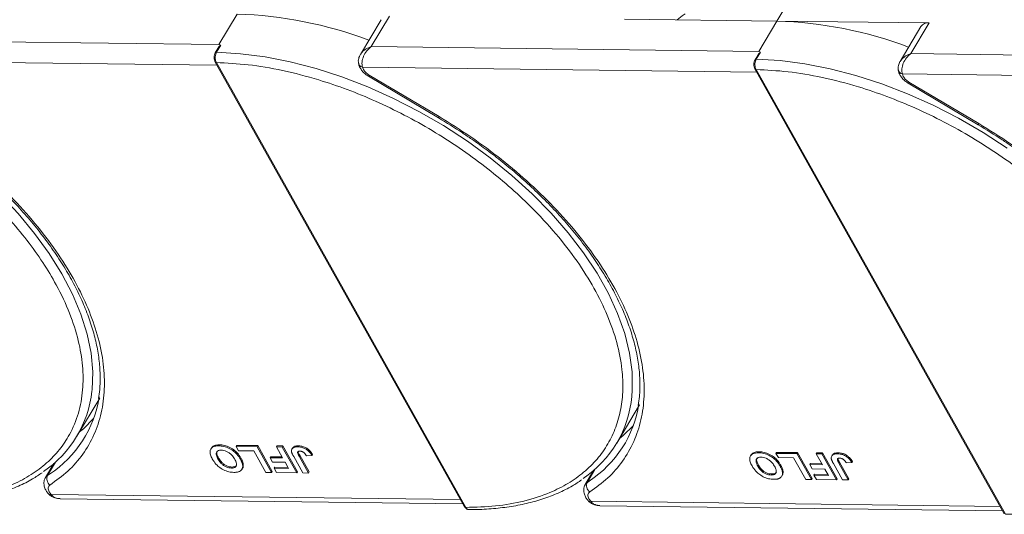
# Model space of a CAD drawing. Header units: millimetres. Extents: x -1214 to 867, y -361 to 1097.
# Tile 33 of 51: x 156 to 254, y 763 to 812. Entities that reach past the tile are written whole.
import ezdxf

# ---------------------------------------------------------------- set-up
doc = ezdxf.new("R2010")
doc.units = ezdxf.units.MM

msp = doc.modelspace()

# ---------------------------------------------------------------- linework, layer by layer
at = {"color": 7, "linetype": 'Continuous', "lineweight": 15}
for p, q in [((231.185, 811.765), (233.296, 815.314)), ((177.508, 812.456), (175.699, 809.414)), ((191.821, 811.897), (189.766, 808.443)), ((190.843, 809.219), (192.653, 812.261)), ((216.04, 811.96), (231.185, 811.765)), ((231.185, 811.765), (229.375, 808.723)), ((246.329, 811.57), (231.185, 811.765)), ((245.498, 811.206), (243.443, 807.752)), ((244.52, 808.528), (246.329, 811.57)), ((175.699, 809.414), (137.167, 809.91)), ((175.598, 809.039), (175.337, 808.599)), ((175.884, 809.372), (175.455, 808.65)), ((175.884, 809.372), (175.699, 809.414)), ((229.375, 808.723), (190.843, 809.219)), ((136.306, 807.877), (175.498, 807.372)), ((229.275, 808.348), (229.013, 807.908)), ((229.561, 808.681), (229.132, 807.959)), ((229.561, 808.681), (229.375, 808.723)), ((283.052, 808.032), (244.52, 808.528)), ((175.325, 807.682), (200.122, 763.421)), ((175.44, 807.628), (200.237, 763.367)), ((189.983, 807.186), (190.076, 806.929)), ((189.983, 807.186), (229.175, 806.682)), ((229.002, 806.991), (253.799, 762.73)), ((229.117, 806.937), (253.914, 762.676)), ((190.573, 806.266), (197.522, 802.134)), ((190.641, 806.38), (197.59, 802.248)), ((243.659, 806.495), (243.753, 806.238)), ((243.659, 806.495), (282.852, 805.991)), ((244.25, 805.575), (251.199, 801.443)), ((244.318, 805.689), (251.267, 801.557)), ((161.58, 770.447), (163.841, 774.25)), ((215.256, 769.757), (217.518, 773.559)), ((174.944, 769.274), (174.884, 769.172)), ((175.693, 769.489), (175.753, 769.59)), ((177.417, 769.434), (177.477, 769.535)), ((177.417, 769.434), (179.496, 769.407)), ((177.657, 769.005), (177.417, 769.434)), ((177.477, 769.535), (179.557, 769.509)), ((179.169, 768.986), (177.657, 769.005)), ((180.371, 766.841), (179.169, 768.986)), ((179.557, 769.509), (179.496, 769.407)), ((179.496, 769.407), (180.938, 766.834)), ((179.557, 769.509), (180.998, 766.935)), ((181.425, 769.382), (181.485, 769.484)), ((181.425, 769.382), (181.992, 769.375)), ((182.035, 768.294), (181.425, 769.382)), ((181.485, 769.484), (182.052, 769.476)), ((182.052, 769.476), (181.992, 769.375)), ((181.992, 769.375), (183.434, 766.802)), ((182.052, 769.476), (183.494, 766.903)), ((183.017, 769.269), (182.957, 769.168)), ((183.618, 769.489), (183.558, 769.388)), ((229.369, 768.798), (229.43, 768.899)), ((231.093, 768.743), (231.154, 768.844)), ((231.093, 768.743), (233.173, 768.716)), ((231.334, 768.314), (231.093, 768.743)), ((231.154, 768.844), (233.233, 768.818)), ((233.233, 768.818), (233.173, 768.716)), ((233.173, 768.716), (234.615, 766.143)), ((233.233, 768.818), (234.675, 766.244)), ((235.101, 768.691), (235.162, 768.793)), ((235.101, 768.691), (235.669, 768.684)), ((235.711, 767.603), (235.101, 768.691)), ((235.162, 768.793), (235.729, 768.786)), ((235.729, 768.786), (235.669, 768.684)), ((235.669, 768.684), (237.11, 766.111)), ((235.729, 768.786), (237.171, 766.212)), ((237.295, 768.798), (237.235, 768.697)), ((159.278, 767.728), (158.453, 766.34)), ((158.658, 766.55), (159.445, 767.874)), ((159.275, 767.725), (159.276, 767.725)), ((175.609, 768.171), (175.669, 768.272)), ((177.887, 768.268), (177.826, 768.167)), ((180.847, 768.411), (180.787, 768.31)), ((181.027, 767.881), (180.787, 768.31)), ((180.787, 768.31), (182.035, 768.294)), ((180.847, 768.411), (181.977, 768.396)), ((182.275, 767.865), (181.027, 767.881)), ((182.626, 767.238), (182.275, 767.865)), ((184.039, 766.794), (183.13, 768.416)), ((183.673, 768.452), (183.733, 768.554)), ((183.673, 768.452), (184.606, 766.787)), ((183.733, 768.554), (184.666, 766.888)), ((184.401, 768.492), (184.95, 768.518)), ((185.01, 768.619), (184.95, 768.518)), ((228.621, 768.583), (228.561, 768.481)), ((232.846, 768.295), (231.334, 768.314)), ((234.048, 766.15), (232.846, 768.295)), ((234.524, 767.72), (234.464, 767.619)), ((234.524, 767.72), (235.654, 767.706)), ((236.694, 768.579), (236.634, 768.477)), ((237.715, 766.103), (236.806, 767.725)), ((237.349, 767.761), (237.41, 767.863)), ((237.349, 767.761), (238.282, 766.096)), ((237.41, 767.863), (238.343, 766.197)), ((238.078, 767.802), (238.626, 767.827)), ((238.687, 767.929), (238.626, 767.827)), ((158.852, 766.679), (158.658, 766.55)), ((176.932, 767.278), (176.993, 767.38)), ((177.985, 767.162), (178.046, 767.263)), ((178.122, 767.615), (178.061, 767.514)), ((180.938, 766.834), (180.371, 766.841)), ((180.998, 766.935), (180.938, 766.834)), ((181.25, 767.358), (181.189, 767.256)), ((181.43, 766.827), (181.189, 767.256)), ((181.189, 767.256), (182.626, 767.238)), ((181.25, 767.358), (182.569, 767.341)), ((183.434, 766.802), (181.43, 766.827)), ((183.494, 766.903), (183.434, 766.802)), ((184.606, 766.787), (184.039, 766.794)), ((184.666, 766.888), (184.606, 766.787)), ((212.955, 767.037), (212.129, 765.649)), ((212.335, 765.859), (213.122, 767.183)), ((212.951, 767.034), (212.953, 767.034)), ((229.286, 767.48), (229.346, 767.582)), ((230.609, 766.587), (230.669, 766.689)), ((231.563, 767.577), (231.503, 767.476)), ((231.798, 766.925), (231.738, 766.823)), ((234.704, 767.19), (234.464, 767.619)), ((234.464, 767.619), (235.711, 767.603)), ((235.952, 767.174), (234.704, 767.19)), ((236.303, 766.547), (235.952, 767.174)), ((212.529, 765.988), (212.335, 765.859)), ((231.662, 766.471), (231.722, 766.572)), ((234.615, 766.143), (234.048, 766.15)), ((234.675, 766.244), (234.615, 766.143)), ((234.926, 766.667), (234.866, 766.565)), ((235.106, 766.137), (234.866, 766.565)), ((234.866, 766.565), (236.303, 766.547)), ((234.926, 766.667), (236.245, 766.65)), ((237.11, 766.111), (235.106, 766.137)), ((237.171, 766.212), (237.11, 766.111)), ((238.282, 766.096), (237.715, 766.103)), ((238.343, 766.197), (238.282, 766.096)), ((158.819, 764.921), (159.013, 764.663)), ((158.795, 764.668), (158.786, 764.68)), ((199.72, 764.139), (159.013, 764.663)), ((159.91, 764.228), (199.959, 763.713)), ((212.472, 763.977), (212.462, 763.989)), ((212.495, 764.23), (212.69, 763.972)), ((253.396, 763.448), (212.69, 763.972)), ((213.586, 763.537), (253.635, 763.022))]:
    msp.add_line(p, q, dxfattribs=at)
at = {"color": 7, "linetype": 'Continuous', "lineweight": 15, "flags": 128}
for points in [[(221.269, 811.892), (221.78, 812.28), (222.05, 812.468)], [(175.455, 808.65), (177.828, 808.513), (180.282, 808.198), (182.797, 807.705), (185.353, 807.04), (187.929, 806.207), (190.505, 805.213), (193.061, 804.066), (195.576, 802.775), (198.031, 801.351), (200.404, 799.804), (202.679, 798.147), (204.835, 796.393), (206.857, 794.557), (208.729, 792.653), (210.434, 790.695), (211.96, 788.7), (213.295, 786.684), (214.428, 784.663), (215.349, 782.652), (216.052, 780.667), (216.531, 778.726), (216.782, 776.842), (216.803, 775.032), (216.756, 774.412)], [(229.132, 807.959), (231.505, 807.823), (233.959, 807.507), (236.474, 807.015), (239.029, 806.349), (241.606, 805.516), (244.182, 804.522), (246.738, 803.375), (249.253, 802.084), (251.707, 800.66), (254.081, 799.113)], [(132.648, 807.436), (135.227, 806.541), (137.798, 805.488), (140.341, 804.286), (142.835, 802.943), (145.261, 801.471), (147.6, 799.881), (149.832, 798.186), (151.939, 796.399), (153.906, 794.536), (155.717, 792.609), (157.356, 790.636), (158.811, 788.631), (160.071, 786.611), (161.125, 784.591), (161.964, 782.589), (162.583, 780.619), (162.976, 778.697), (163.141, 776.84), (163.075, 775.06), (163.061, 774.939)], [(190.641, 806.38), (190.605, 806.32), (190.583, 806.281), (190.574, 806.266), (190.573, 806.266)], [(244.318, 805.689), (244.282, 805.629), (244.259, 805.591), (244.25, 805.575), (244.25, 805.575)], [(197.59, 802.248), (197.554, 802.187), (197.531, 802.149), (197.522, 802.134), (197.522, 802.134)], [(251.267, 801.557), (251.231, 801.497), (251.208, 801.458), (251.199, 801.443), (251.199, 801.443)], [(161.83, 770.868), (162.223, 771.198), (163.237, 772.207)], [(215.506, 770.177), (215.899, 770.508), (216.914, 771.516)], [(158.456, 766.346), (158.515, 766.427), (158.658, 766.55)], [(212.133, 765.655), (212.192, 765.736), (212.335, 765.859)]]:
    msp.add_lwpolyline(points, dxfattribs=at)
at = {"color": 7, "linetype": 'Continuous', "lineweight": 15}
for centre, radius, start, end in [((176.244, 771.727), 40.748, 69.35834, 88.22275), ((229.921, 771.036), 40.748, 69.35834, 88.22275), ((246.219, 810.689), 0.888, 82.87283, 144.3365), ((175.438, 808.525), 0.126, 82.49194, 144.09954), ((229.115, 807.834), 0.126, 82.49194, 144.09954), ((175.429, 807.755), 0.127, 214.96587, 274.88426), ((190.066, 807.679), 0.5, 180.668, 260.35251), ((229.106, 807.064), 0.127, 214.96587, 274.88426), ((243.743, 806.988), 0.5, 180.668, 260.35251), ((152.075, 776.099), 11.047, 304.07115, 353.97322), ((152.642, 776.099), 11.283, 303.39574, 351.14243), ((205.724, 775.427), 11.078, 303.96754, 354.74389), ((206.318, 775.408), 11.283, 303.39574, 351.14243), ((159.377, 766.218), 0.792, 155.22009, 232.54306), ((213.053, 765.528), 0.792, 155.22009, 232.54306), ((158.908, 764.836), 0.202, 236.03869, 301.32272), ((212.585, 764.145), 0.202, 236.03869, 301.32272), ((200.227, 763.494), 0.127, 214.9547, 274.88524)]:
    msp.add_arc(centre, radius, start, end, dxfattribs=at)
for points, knots in [([(175.602, 809.037), (175.611, 809.055), (175.655, 809.138), (175.727, 809.223), (175.796, 809.299), (175.822, 809.326), (175.841, 809.343), (175.854, 809.354), (175.863, 809.362), (175.871, 809.368), (175.877, 809.371), (175.881, 809.372), (175.883, 809.372), (175.884, 809.372), (175.884, 809.372)], [0, 0, 0, 0, 0.1362747, 0.628083, 0.7491851, 0.8303049, 0.8846383, 0.9212056, 0.946082, 0.9691561, 0.9812989, 0.990211, 0.9974391, 1, 1, 1, 1]), ([(189.765, 808.402), (189.816, 808.493), (189.943, 808.716), (190.324, 809.009), (190.67, 809.149), (190.843, 809.219)], [0, 0, 0, 0, 0.255106, 0.626079, 1, 1, 1, 1]), ([(190.843, 809.219), (190.687, 809.081), (190.375, 808.806), (190.052, 808.258), (189.922, 807.777), (189.919, 807.417), (189.962, 807.262), (189.983, 807.186)], [0, 0, 0, 0, 0.251314, 0.500207, 0.749155, 0.875936, 1, 1, 1, 1]), ([(175.337, 808.599), (175.305, 808.532), (175.242, 808.399), (175.213, 808.142), (175.235, 807.884), (175.295, 807.749), (175.325, 807.682)], [0, 0, 0, 0, 0.2499875, 0.4997845, 0.7494633, 1, 1, 1, 1]), ([(175.455, 808.65), (175.426, 808.591), (175.363, 808.464), (175.327, 808.252), (175.324, 808.063), (175.341, 807.91), (175.377, 807.758), (175.419, 807.672), (175.44, 807.628)], [0, 0, 0, 0, 0.202144, 0.435712, 0.564895, 0.702008, 0.847044, 1, 1, 1, 1]), ([(189.75, 808.414), (189.689, 808.289), (189.593, 808.091), (189.548, 807.783), (189.57, 807.618), (189.582, 807.531)], [0, 0, 0, 0, 0.448563, 0.710789, 1, 1, 1, 1]), ([(229.013, 807.908), (228.982, 807.841), (228.919, 807.708), (228.889, 807.451), (228.912, 807.193), (228.972, 807.058), (229.002, 806.991)], [0, 0, 0, 0, 0.2499875, 0.4997845, 0.7494633, 1, 1, 1, 1]), ([(229.132, 807.959), (229.102, 807.9), (229.04, 807.773), (229.003, 807.561), (229.001, 807.372), (229.017, 807.219), (229.054, 807.067), (229.095, 806.981), (229.117, 806.937)], [0, 0, 0, 0, 0.202144, 0.435712, 0.564895, 0.702008, 0.847044, 1, 1, 1, 1]), ([(229.278, 808.346), (229.288, 808.364), (229.332, 808.447), (229.404, 808.533), (229.473, 808.608), (229.499, 808.635), (229.517, 808.652), (229.53, 808.664), (229.54, 808.672), (229.547, 808.677), (229.553, 808.68), (229.557, 808.681), (229.56, 808.681), (229.561, 808.681), (229.561, 808.681)], [0, 0, 0, 0, 0.1362747, 0.628083, 0.7491851, 0.8303049, 0.8846383, 0.9212056, 0.946082, 0.9691561, 0.9812989, 0.990211, 0.9974391, 1, 1, 1, 1]), ([(243.441, 807.711), (243.493, 807.802), (243.62, 808.025), (244.001, 808.318), (244.346, 808.458), (244.52, 808.528)], [0, 0, 0, 0, 0.255106, 0.626079, 1, 1, 1, 1]), ([(244.52, 808.528), (244.363, 808.39), (244.052, 808.115), (243.729, 807.567), (243.598, 807.086), (243.596, 806.726), (243.638, 806.572), (243.659, 806.495)], [0, 0, 0, 0, 0.251314, 0.500207, 0.749155, 0.875936, 1, 1, 1, 1]), ([(175.44, 807.628), (176.488, 807.576), (178.616, 807.471), (182.043, 806.882), (185.351, 806.028), (188.455, 804.973), (191.307, 803.802), (194.14, 802.436), (196.924, 800.88), (199.612, 799.164), (202.155, 797.316), (204.532, 795.361), (206.924, 793.129), (209.24, 790.623), (211.349, 787.89), (213.058, 785.173), (214.39, 782.461), (215.336, 779.742), (215.815, 777.26), (215.906, 775.058), (215.702, 773.135), (215.208, 771.327), (214.418, 769.655), (213.349, 768.15), (212.017, 766.837), (210.445, 765.723), (208.486, 764.733), (206.094, 763.953), (203.281, 763.444), (201.242, 763.393), (200.237, 763.367)], [0, 0, 0, 0, 0.038845, 0.078883, 0.12003, 0.152186, 0.184338, 0.217171, 0.25, 0.282833, 0.315662, 0.347818, 0.37997, 0.421121, 0.461157, 0.5, 0.538846, 0.578883, 0.62003, 0.652186, 0.684338, 0.717171, 0.75, 0.782833, 0.815662, 0.847818, 0.87997, 0.921121, 0.961156, 1, 1, 1, 1]), ([(189.593, 807.584), (189.598, 807.515), (189.612, 807.319), (189.762, 807.041), (189.981, 806.738), (190.251, 806.477), (190.47, 806.334), (190.573, 806.266)], [0, 0, 0, 0, 0.128735, 0.363829, 0.562351, 0.794136, 1, 1, 1, 1]), ([(229.117, 806.937), (230.165, 806.885), (232.292, 806.78), (235.719, 806.191), (239.027, 805.337), (242.132, 804.282), (244.983, 803.112), (247.817, 801.745), (250.601, 800.189), (253.288, 798.474), (255.831, 796.626), (258.208, 794.67), (260.601, 792.438), (262.917, 789.933), (265.025, 787.199), (266.735, 784.482), (268.067, 781.77), (269.013, 779.051), (269.491, 776.569), (269.583, 774.367), (269.379, 772.445), (268.885, 770.636), (268.095, 768.965), (267.026, 767.459), (265.693, 766.146), (264.122, 765.032), (262.163, 764.042), (259.77, 763.262), (256.958, 762.753), (254.919, 762.702), (253.914, 762.676)], [0, 0, 0, 0, 0.038845, 0.078883, 0.12003, 0.152186, 0.184338, 0.217171, 0.25, 0.282833, 0.315662, 0.347818, 0.37997, 0.421121, 0.461157, 0.5, 0.538846, 0.578883, 0.62003, 0.652186, 0.684338, 0.717171, 0.75, 0.782833, 0.815662, 0.847818, 0.87997, 0.921121, 0.961156, 1, 1, 1, 1]), ([(243.426, 807.723), (243.366, 807.598), (243.27, 807.4), (243.225, 807.092), (243.247, 806.927), (243.258, 806.84)], [0, 0, 0, 0, 0.448563, 0.710789, 1, 1, 1, 1]), ([(243.27, 806.893), (243.275, 806.824), (243.289, 806.628), (243.439, 806.35), (243.658, 806.047), (243.928, 805.786), (244.147, 805.643), (244.25, 805.575)], [0, 0, 0, 0, 0.128735, 0.363829, 0.562351, 0.794136, 1, 1, 1, 1]), ([(132.387, 806.456), (133.53, 806.067), (135.851, 805.277), (139.361, 803.699), (142.593, 801.966), (145.489, 800.154), (148.038, 798.344), (150.461, 796.395), (152.725, 794.325), (154.794, 792.17), (156.629, 789.967), (158.221, 787.741), (159.679, 785.307), (160.902, 782.699), (161.769, 779.993), (162.2, 777.434), (162.21, 775.005), (161.786, 772.7), (160.968, 770.725), (159.87, 769.083), (158.594, 767.746), (157.056, 766.589), (155.262, 765.632), (153.247, 764.889), (151.041, 764.375), (148.678, 764.087), (145.948, 764.019), (142.849, 764.25), (139.428, 764.82), (137.12, 765.466), (135.983, 765.784)], [0, 0, 0, 0, 0.038845, 0.078883, 0.12003, 0.152186, 0.184338, 0.217171, 0.25, 0.282833, 0.315662, 0.347818, 0.37997, 0.421121, 0.461157, 0.5, 0.538846, 0.578883, 0.62003, 0.652186, 0.684338, 0.717171, 0.75, 0.782833, 0.815662, 0.847818, 0.87997, 0.921121, 0.961156, 1, 1, 1, 1]), ([(143.913, 802.939), (144.975, 802.28), (147.121, 800.948), (150.161, 798.688), (153.036, 796.248), (155.668, 793.653), (158.004, 790.959), (159.999, 788.223), (161.623, 785.499), (162.873, 782.819), (163.755, 780.184), (164.26, 777.602), (164.365, 775.103), (164.055, 772.744), (163.336, 770.571), (162.217, 768.634), (160.763, 766.941), (159.513, 766.037), (158.895, 765.59)], [0, 0, 0, 0, 0.061038, 0.123312, 0.186438, 0.25, 0.313562, 0.376688, 0.438962, 0.5, 0.561038, 0.623312, 0.686438, 0.75, 0.813562, 0.876688, 0.938962, 1, 1, 1, 1]), ([(143.848, 802.823), (144.65, 802.331), (145.774, 801.642), (147.374, 800.552), (148.704, 799.598), (150.236, 798.415), (151.779, 797.131), (153.315, 795.747), (154.809, 794.281), (156.237, 792.751), (157.577, 791.17), (158.815, 789.551), (159.937, 787.907), (160.933, 786.25), (161.796, 784.589), (162.518, 782.936), (163.094, 781.3), (163.52, 779.689), (163.795, 778.108), (163.906, 776.568), (163.885, 775.259), (163.758, 774.497), (163.709, 774.205)], [0, 0, 0, 0, 0.064101, 0.089801, 0.132415, 0.176482, 0.223573, 0.272509, 0.322812, 0.374099, 0.426103, 0.478632, 0.531549, 0.584759, 0.638206, 0.691868, 0.745759, 0.79993, 0.854482, 0.909574, 0.965431, 1, 1, 1, 1]), ([(197.525, 802.132), (198.327, 801.64), (199.45, 800.951), (201.051, 799.862), (202.381, 798.907), (203.913, 797.724), (205.455, 796.441), (206.992, 795.056), (208.486, 793.59), (209.913, 792.06), (211.254, 790.479), (212.491, 788.86), (213.614, 787.216), (214.61, 785.559), (215.472, 783.898), (216.194, 782.245), (216.771, 780.609), (217.197, 778.998), (217.472, 777.417), (217.583, 775.877), (217.562, 774.568), (217.435, 773.806), (217.386, 773.514)], [0, 0, 0, 0, 0.064101, 0.089801, 0.132415, 0.176482, 0.223573, 0.272509, 0.322812, 0.374099, 0.426103, 0.478632, 0.531549, 0.584759, 0.638206, 0.691868, 0.745759, 0.79993, 0.854482, 0.909574, 0.965431, 1, 1, 1, 1]), ([(197.59, 802.248), (198.652, 801.589), (200.798, 800.257), (203.838, 797.997), (206.712, 795.557), (209.345, 792.962), (211.681, 790.269), (213.676, 787.532), (215.3, 784.808), (216.55, 782.128), (217.432, 779.494), (217.936, 776.911), (218.041, 774.413), (217.732, 772.053), (217.013, 769.88), (215.894, 767.943), (214.439, 766.25), (213.19, 765.346), (212.572, 764.899)], [0, 0, 0, 0, 0.061038, 0.123312, 0.186438, 0.25, 0.313562, 0.376688, 0.438962, 0.5, 0.561038, 0.623312, 0.686438, 0.75, 0.813562, 0.876688, 0.938962, 1, 1, 1, 1]), ([(251.201, 801.441), (252.003, 800.95), (253.127, 800.26), (254.728, 799.171), (256.058, 798.216), (257.589, 797.033), (259.132, 795.75), (260.669, 794.365), (262.163, 792.9), (263.59, 791.369), (264.93, 789.788), (266.168, 788.169), (267.29, 786.525), (268.287, 784.868), (269.149, 783.207), (269.871, 781.555), (270.447, 779.918), (270.874, 778.307), (271.148, 776.726), (271.259, 775.186), (271.238, 773.877), (271.111, 773.115), (271.063, 772.824)], [0, 0, 0, 0, 0.064101, 0.089801, 0.132415, 0.176482, 0.223573, 0.272509, 0.322812, 0.374099, 0.426103, 0.478632, 0.531549, 0.584759, 0.638206, 0.691868, 0.745759, 0.79993, 0.854482, 0.909574, 0.965431, 1, 1, 1, 1]), ([(251.267, 801.557), (252.329, 800.898), (254.474, 799.566), (257.514, 797.306), (260.389, 794.866), (263.021, 792.271), (265.358, 789.578), (267.353, 786.841), (268.977, 784.117), (270.227, 781.437), (271.109, 778.803), (271.613, 776.22), (271.718, 773.722), (271.409, 771.362), (270.689, 769.189), (269.57, 767.252), (268.116, 765.559), (266.867, 764.655), (266.249, 764.208)], [0, 0, 0, 0, 0.061038, 0.123312, 0.186438, 0.25, 0.313562, 0.376688, 0.438962, 0.5, 0.561038, 0.623312, 0.686438, 0.75, 0.813562, 0.876688, 0.938962, 1, 1, 1, 1]), ([(175.035, 768.191), (174.999, 768.259), (174.889, 768.466), (174.788, 768.795), (174.828, 769.132), (175.032, 769.368), (175.344, 769.479), (175.587, 769.486), (175.693, 769.489)], [0, 0, 0, 0, 0.101888, 0.307343, 0.492963, 0.678647, 0.860791, 1, 1, 1, 1]), ([(174.956, 769.266), (175.002, 769.333), (175.105, 769.484), (175.407, 769.58), (175.648, 769.587), (175.753, 769.59)], [0, 0, 0, 0, 0.315977, 0.703684, 1, 1, 1, 1]), ([(175.609, 768.171), (175.573, 768.24), (175.472, 768.433), (175.404, 768.701), (175.487, 768.914), (175.643, 769.03), (175.814, 769.059), (175.915, 769.06), (175.934, 769.06)], [0, 0, 0, 0, 0.15859, 0.447239, 0.620381, 0.793575, 0.961295, 1, 1, 1, 1]), ([(175.669, 768.272), (175.634, 768.341), (175.534, 768.533), (175.458, 768.793), (175.526, 768.927), (175.549, 768.971)], [0, 0, 0, 0, 0.271027, 0.764321, 1, 1, 1, 1]), ([(175.693, 769.489), (175.773, 769.486), (176.015, 769.476), (176.459, 769.372), (176.967, 769.116), (177.422, 768.747), (177.68, 768.419), (177.8, 768.212), (177.826, 768.167)], [0, 0, 0, 0, 0.102171, 0.30922, 0.51365, 0.692275, 0.932413, 1, 1, 1, 1]), ([(175.753, 769.59), (175.833, 769.587), (176.075, 769.577), (176.519, 769.474), (177.027, 769.217), (177.482, 768.849), (177.74, 768.52), (177.86, 768.313), (177.887, 768.268)], [0, 0, 0, 0, 0.102171, 0.30922, 0.51365, 0.692275, 0.932413, 1, 1, 1, 1]), ([(175.934, 769.06), (176.016, 769.054), (176.181, 769.043), (176.458, 768.946), (176.735, 768.789), (177.024, 768.534), (177.18, 768.311), (177.26, 768.171), (177.269, 768.157)], [0, 0, 0, 0, 0.15971, 0.320429, 0.491074, 0.67705, 0.96629, 1, 1, 1, 1]), ([(182.92, 768.904), (182.916, 768.968), (182.908, 769.095), (183, 769.249), (183.203, 769.373), (183.424, 769.382), (183.558, 769.388)], [0, 0, 0, 0, 0.20646, 0.413515, 0.645211, 1, 1, 1, 1]), ([(183.13, 768.416), (183.111, 768.45), (183.073, 768.519), (183.027, 768.611), (182.989, 768.693), (182.961, 768.764), (182.935, 768.835), (182.925, 768.881), (182.92, 768.904)], [0, 0, 0, 0, 0.20827, 0.416707, 0.561481, 0.706573, 0.852825, 1, 1, 1, 1]), ([(183.027, 769.264), (183.039, 769.289), (183.078, 769.372), (183.268, 769.472), (183.486, 769.483), (183.618, 769.489)], [0, 0, 0, 0, 0.148382, 0.484821, 1, 1, 1, 1]), ([(183.673, 768.452), (183.636, 768.521), (183.572, 768.639), (183.521, 768.783), (183.522, 768.874), (183.564, 768.923), (183.643, 768.956), (183.717, 768.958), (183.762, 768.959)], [0, 0, 0, 0, 0.292027, 0.504854, 0.613905, 0.723685, 0.829816, 1, 1, 1, 1]), ([(183.558, 769.388), (183.638, 769.384), (183.822, 769.375), (184.134, 769.288), (184.44, 769.118), (184.736, 768.855), (184.866, 768.651), (184.95, 768.518)], [0, 0, 0, 0, 0.155292, 0.353145, 0.543243, 0.704067, 1, 1, 1, 1]), ([(183.59, 768.888), (183.59, 768.882), (183.597, 768.779), (183.667, 768.663), (183.733, 768.554)], [0, 0, 0, 0, 0.0579521, 1, 1, 1, 1]), ([(183.618, 769.489), (183.699, 769.485), (183.882, 769.476), (184.195, 769.39), (184.5, 769.219), (184.797, 768.956), (184.926, 768.752), (185.01, 768.619)], [0, 0, 0, 0, 0.155292, 0.353145, 0.543243, 0.704067, 1, 1, 1, 1]), ([(183.762, 768.959), (183.786, 768.958), (183.837, 768.956), (183.911, 768.939), (183.979, 768.915), (184.038, 768.886), (184.094, 768.852), (184.128, 768.826), (184.145, 768.813)], [0, 0, 0, 0, 0.202387, 0.410907, 0.557829, 0.709472, 0.853224, 1, 1, 1, 1]), ([(184.145, 768.813), (184.166, 768.794), (184.211, 768.755), (184.26, 768.697), (184.302, 768.642), (184.337, 768.593), (184.37, 768.543), (184.391, 768.509), (184.401, 768.492)], [0, 0, 0, 0, 0.193806, 0.393127, 0.544069, 0.695412, 0.847613, 1, 1, 1, 1]), ([(228.712, 767.5), (228.675, 767.568), (228.566, 767.775), (228.465, 768.104), (228.505, 768.441), (228.709, 768.677), (229.021, 768.788), (229.264, 768.795), (229.369, 768.798)], [0, 0, 0, 0, 0.101888, 0.307343, 0.492963, 0.678647, 0.860791, 1, 1, 1, 1]), ([(228.633, 768.575), (228.679, 768.642), (228.782, 768.793), (229.083, 768.889), (229.325, 768.896), (229.43, 768.899)], [0, 0, 0, 0, 0.315977, 0.703684, 1, 1, 1, 1]), ([(229.369, 768.798), (229.449, 768.795), (229.691, 768.785), (230.136, 768.682), (230.643, 768.425), (231.099, 768.057), (231.356, 767.728), (231.477, 767.521), (231.503, 767.476)], [0, 0, 0, 0, 0.102171, 0.30922, 0.51365, 0.692275, 0.932413, 1, 1, 1, 1]), ([(229.43, 768.899), (229.51, 768.896), (229.752, 768.886), (230.196, 768.783), (230.704, 768.527), (231.159, 768.158), (231.417, 767.829), (231.537, 767.622), (231.563, 767.577)], [0, 0, 0, 0, 0.102171, 0.30922, 0.51365, 0.692275, 0.932413, 1, 1, 1, 1]), ([(236.597, 768.214), (236.593, 768.277), (236.585, 768.405), (236.677, 768.558), (236.879, 768.683), (237.101, 768.691), (237.235, 768.697)], [0, 0, 0, 0, 0.20646, 0.413515, 0.645211, 1, 1, 1, 1]), ([(236.704, 768.573), (236.716, 768.598), (236.755, 768.681), (236.944, 768.781), (237.163, 768.792), (237.295, 768.798)], [0, 0, 0, 0, 0.148382, 0.484821, 1, 1, 1, 1]), ([(237.235, 768.697), (237.315, 768.693), (237.498, 768.684), (237.811, 768.598), (238.117, 768.427), (238.413, 768.164), (238.542, 767.96), (238.626, 767.827)], [0, 0, 0, 0, 0.155292, 0.353145, 0.543243, 0.704067, 1, 1, 1, 1]), ([(237.295, 768.798), (237.375, 768.794), (237.559, 768.785), (237.871, 768.699), (238.177, 768.529), (238.473, 768.266), (238.603, 768.061), (238.687, 767.929)], [0, 0, 0, 0, 0.155292, 0.353145, 0.543243, 0.704067, 1, 1, 1, 1]), ([(177.18, 766.849), (177.1, 766.853), (176.857, 766.863), (176.415, 766.968), (175.91, 767.223), (175.454, 767.591), (175.189, 767.927), (175.065, 768.14), (175.035, 768.191)], [0, 0, 0, 0, 0.101398, 0.306996, 0.506144, 0.685262, 0.924557, 1, 1, 1, 1]), ([(176.932, 767.278), (176.85, 767.284), (176.686, 767.294), (176.411, 767.384), (176.145, 767.535), (175.871, 767.774), (175.711, 767.995), (175.626, 768.143), (175.609, 768.171)], [0, 0, 0, 0, 0.160292, 0.321922, 0.490761, 0.657569, 0.933883, 1, 1, 1, 1]), ([(176.993, 767.38), (176.911, 767.385), (176.747, 767.396), (176.472, 767.486), (176.205, 767.636), (175.932, 767.876), (175.771, 768.097), (175.686, 768.244), (175.669, 768.272)], [0, 0, 0, 0, 0.160292, 0.321922, 0.490761, 0.657569, 0.933883, 1, 1, 1, 1]), ([(177.269, 768.157), (177.305, 768.088), (177.396, 767.915), (177.464, 767.67), (177.416, 767.458), (177.278, 767.33), (177.099, 767.281), (176.975, 767.279), (176.932, 767.278)], [0, 0, 0, 0, 0.1586166, 0.4008637, 0.5730594, 0.7454856, 0.9129852, 1, 1, 1, 1]), ([(177.826, 768.167), (177.845, 768.132), (177.883, 768.064), (177.934, 767.957), (177.981, 767.847), (178.02, 767.735), (178.05, 767.622), (178.057, 767.55), (178.061, 767.514)], [0, 0, 0, 0, 0.15395, 0.308181, 0.478699, 0.649961, 0.824203, 1, 1, 1, 1]), ([(177.887, 768.268), (177.906, 768.234), (177.944, 768.165), (177.995, 768.059), (178.042, 767.949), (178.081, 767.836), (178.11, 767.724), (178.118, 767.652), (178.122, 767.615)], [0, 0, 0, 0, 0.15395, 0.308181, 0.478699, 0.649961, 0.824203, 1, 1, 1, 1]), ([(229.286, 767.48), (229.25, 767.549), (229.149, 767.742), (229.081, 768.01), (229.164, 768.223), (229.32, 768.339), (229.491, 768.368), (229.592, 768.369), (229.611, 768.369)], [0, 0, 0, 0, 0.15859, 0.447239, 0.620381, 0.793575, 0.961295, 1, 1, 1, 1]), ([(229.346, 767.582), (229.311, 767.65), (229.211, 767.842), (229.134, 768.102), (229.203, 768.237), (229.225, 768.28)], [0, 0, 0, 0, 0.271027, 0.764321, 1, 1, 1, 1]), ([(229.611, 768.369), (229.693, 768.363), (229.858, 768.352), (230.134, 768.255), (230.412, 768.098), (230.701, 767.843), (230.857, 767.62), (230.937, 767.481), (230.946, 767.466)], [0, 0, 0, 0, 0.15971, 0.320429, 0.491074, 0.67705, 0.96629, 1, 1, 1, 1]), ([(236.806, 767.725), (236.788, 767.76), (236.75, 767.828), (236.703, 767.921), (236.666, 768.002), (236.638, 768.073), (236.612, 768.144), (236.602, 768.19), (236.597, 768.214)], [0, 0, 0, 0, 0.20827, 0.416707, 0.561481, 0.706573, 0.852825, 1, 1, 1, 1]), ([(237.349, 767.761), (237.313, 767.83), (237.249, 767.949), (237.197, 768.092), (237.199, 768.183), (237.241, 768.232), (237.32, 768.265), (237.393, 768.267), (237.438, 768.268)], [0, 0, 0, 0, 0.292027, 0.504854, 0.613905, 0.723685, 0.829816, 1, 1, 1, 1]), ([(237.267, 768.197), (237.267, 768.191), (237.274, 768.088), (237.344, 767.972), (237.41, 767.863)], [0, 0, 0, 0, 0.057952, 1, 1, 1, 1]), ([(237.438, 768.268), (237.463, 768.267), (237.514, 768.265), (237.588, 768.248), (237.656, 768.224), (237.715, 768.195), (237.771, 768.161), (237.804, 768.136), (237.821, 768.123)], [0, 0, 0, 0, 0.202387, 0.410907, 0.557829, 0.709472, 0.853224, 1, 1, 1, 1]), ([(237.821, 768.123), (237.843, 768.103), (237.887, 768.064), (237.937, 768.006), (237.978, 767.951), (238.013, 767.902), (238.047, 767.852), (238.067, 767.818), (238.078, 767.802)], [0, 0, 0, 0, 0.193806, 0.393127, 0.544069, 0.695412, 0.847613, 1, 1, 1, 1]), ([(136.071, 765.612), (136.483, 765.486), (137.571, 765.152), (139.329, 764.726), (141.344, 764.325), (143.344, 764.04), (145.314, 763.871), (147.239, 763.822), (149.107, 763.897), (150.905, 764.097), (152.622, 764.425), (154.25, 764.88), (155.774, 765.468), (157.076, 766.106), (157.806, 766.604), (158.115, 766.815)], [0, 0, 0, 0, 0.047333, 0.125032, 0.203864, 0.283548, 0.363883, 0.444734, 0.526013, 0.607679, 0.68972, 0.772174, 0.855123, 0.938704, 1, 1, 1, 1]), ([(177.457, 767.566), (177.419, 767.52), (177.341, 767.428), (177.159, 767.383), (177.035, 767.381), (176.993, 767.38)], [0, 0, 0, 0, 0.3981888, 0.7942495, 1, 1, 1, 1]), ([(177.745, 766.942), (177.715, 766.93), (177.656, 766.905), (177.561, 766.882), (177.468, 766.865), (177.376, 766.855), (177.28, 766.849), (177.213, 766.849), (177.18, 766.849)], [0, 0, 0, 0, 0.185429, 0.37219, 0.527708, 0.683877, 0.841678, 1, 1, 1, 1]), ([(178.061, 767.514), (178.06, 767.453), (178.059, 767.33), (177.985, 767.132), (177.868, 767.004), (177.758, 766.949), (177.745, 766.942)], [0, 0, 0, 0, 0.250896, 0.502166, 0.940512, 1, 1, 1, 1]), ([(178.122, 767.615), (178.119, 767.555), (178.114, 767.435), (178.09, 767.313), (178.046, 767.269), (178.042, 767.265)], [0, 0, 0, 0, 0.478395, 0.957504, 1, 1, 1, 1]), ([(230.856, 766.158), (230.776, 766.162), (230.534, 766.172), (230.092, 766.277), (229.587, 766.532), (229.131, 766.9), (228.866, 767.236), (228.742, 767.449), (228.712, 767.5)], [0, 0, 0, 0, 0.101398, 0.306996, 0.506144, 0.685262, 0.924557, 1, 1, 1, 1]), ([(230.609, 766.587), (230.527, 766.593), (230.363, 766.603), (230.088, 766.693), (229.821, 766.844), (229.548, 767.083), (229.387, 767.305), (229.302, 767.452), (229.286, 767.48)], [0, 0, 0, 0, 0.160292, 0.321922, 0.490761, 0.657569, 0.933883, 1, 1, 1, 1]), ([(230.669, 766.689), (230.587, 766.694), (230.423, 766.705), (230.148, 766.795), (229.882, 766.945), (229.608, 767.185), (229.448, 767.406), (229.363, 767.553), (229.346, 767.582)], [0, 0, 0, 0, 0.160292, 0.321922, 0.490761, 0.657569, 0.933883, 1, 1, 1, 1]), ([(230.946, 767.466), (230.982, 767.397), (231.073, 767.224), (231.141, 766.979), (231.093, 766.767), (230.955, 766.639), (230.775, 766.591), (230.651, 766.588), (230.609, 766.587)], [0, 0, 0, 0, 0.1586166, 0.4008637, 0.5730594, 0.7454856, 0.9129852, 1, 1, 1, 1]), ([(231.134, 766.875), (231.095, 766.829), (231.018, 766.737), (230.835, 766.692), (230.712, 766.69), (230.669, 766.689)], [0, 0, 0, 0, 0.3981888, 0.7942495, 1, 1, 1, 1]), ([(231.738, 766.823), (231.737, 766.762), (231.736, 766.639), (231.661, 766.441), (231.545, 766.313), (231.434, 766.258), (231.421, 766.252)], [0, 0, 0, 0, 0.250896, 0.502166, 0.940512, 1, 1, 1, 1]), ([(231.503, 767.476), (231.522, 767.441), (231.56, 767.373), (231.611, 767.266), (231.658, 767.157), (231.697, 767.044), (231.727, 766.932), (231.734, 766.859), (231.738, 766.823)], [0, 0, 0, 0, 0.1539502, 0.3081809, 0.478699, 0.6499612, 0.8242026, 1, 1, 1, 1]), ([(231.563, 767.577), (231.582, 767.543), (231.62, 767.474), (231.671, 767.368), (231.718, 767.258), (231.757, 767.145), (231.787, 767.033), (231.794, 766.961), (231.798, 766.925)], [0, 0, 0, 0, 0.1539502, 0.3081809, 0.478699, 0.6499612, 0.8242026, 1, 1, 1, 1]), ([(231.798, 766.925), (231.796, 766.864), (231.791, 766.744), (231.767, 766.622), (231.722, 766.578), (231.719, 766.575)], [0, 0, 0, 0, 0.478395, 0.957504, 1, 1, 1, 1]), ([(158.467, 766.345), (158.454, 766.33), (158.34, 766.198), (158.277, 765.84), (158.326, 765.399), (158.504, 765.034), (158.661, 764.802), (158.774, 764.698), (158.801, 764.673)], [0, 0, 0, 0, 0.031493, 0.28881, 0.557641, 0.767111, 0.943996, 1, 1, 1, 1]), ([(200.527, 763.161), (200.652, 763.157), (201.424, 763.134), (202.78, 763.213), (204.582, 763.404), (206.298, 763.734), (207.927, 764.189), (209.451, 764.777), (210.743, 765.41), (211.463, 765.901), (211.763, 766.105)], [0, 0, 0, 0, 0.027585, 0.170413, 0.31392, 0.458087, 0.602979, 0.748741, 0.895614, 1, 1, 1, 1]), ([(231.421, 766.252), (231.392, 766.239), (231.333, 766.214), (231.238, 766.191), (231.145, 766.174), (231.052, 766.164), (230.956, 766.158), (230.89, 766.158), (230.856, 766.158)], [0, 0, 0, 0, 0.185429, 0.37219, 0.527708, 0.683877, 0.841678, 1, 1, 1, 1]), ([(158.819, 764.921), (158.787, 764.988), (158.722, 765.125), (158.711, 765.315), (158.763, 765.48), (158.852, 765.554), (158.895, 765.59)], [0, 0, 0, 0, 0.245536, 0.5, 0.754464, 1, 1, 1, 1]), ([(212.144, 765.654), (212.131, 765.639), (212.016, 765.507), (211.954, 765.149), (212.003, 764.708), (212.18, 764.343), (212.338, 764.111), (212.45, 764.007), (212.477, 763.982)], [0, 0, 0, 0, 0.031493, 0.28881, 0.557641, 0.767111, 0.943996, 1, 1, 1, 1]), ([(212.495, 764.23), (212.464, 764.297), (212.399, 764.434), (212.388, 764.624), (212.439, 764.789), (212.528, 764.863), (212.572, 764.899)], [0, 0, 0, 0, 0.245536, 0.5, 0.754464, 1, 1, 1, 1]), ([(158.786, 764.68), (158.876, 764.598), (159.047, 764.444), (159.433, 764.271), (159.725, 764.245), (159.91, 764.228)], [0, 0, 0, 0, 0.289669, 0.551579, 1, 1, 1, 1]), ([(159.013, 764.663), (159.073, 764.596), (159.194, 764.459), (159.487, 764.278), (159.745, 764.253), (159.91, 764.237)], [0, 0, 0, 0, 0.2584874, 0.522664, 1, 1, 1, 1]), ([(212.462, 763.989), (212.552, 763.907), (212.724, 763.753), (213.11, 763.58), (213.402, 763.554), (213.586, 763.537)], [0, 0, 0, 0, 0.289669, 0.551579, 1, 1, 1, 1]), ([(212.69, 763.972), (212.75, 763.905), (212.871, 763.768), (213.164, 763.587), (213.422, 763.562), (213.587, 763.546)], [0, 0, 0, 0, 0.258487, 0.522664, 1, 1, 1, 1]), ([(200.122, 763.421), (200.147, 763.383), (200.198, 763.305), (200.299, 763.22), (200.413, 763.163), (200.493, 763.155), (200.533, 763.151)], [0, 0, 0, 0, 0.241089, 0.490692, 0.744968, 1, 1, 1, 1]), ([(200.237, 763.367), (200.262, 763.328), (200.311, 763.254), (200.398, 763.186), (200.471, 763.153), (200.514, 763.155), (200.527, 763.155)], [0, 0, 0, 0, 0.308903, 0.601814, 0.878721, 1, 1, 1, 1])]:
    msp.add_open_spline(points, degree=3, knots=knots, dxfattribs=at)
for points in [[(190.641, 806.38), (190.522, 806.461), (190.284, 806.622), (190.146, 806.827), (190.076, 806.929)], [(244.318, 805.689), (244.199, 805.77), (243.961, 805.931), (243.822, 806.136), (243.753, 806.238)]]:
    msp.add_open_spline(points, degree=3, dxfattribs=at)

doc.saveas('drawing.dxf')
